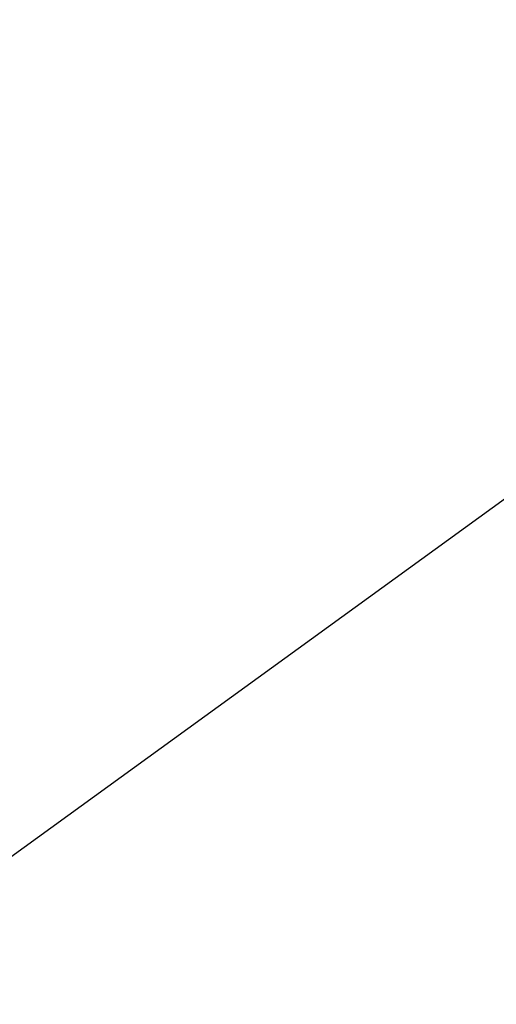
# Model space of a CAD drawing. Header units: metres. Extents: x 63115 to 703450, y -261936 to -53969.
# Tile 148 of 197: x 167516 to 167690, y -128308 to -127948. Entities that reach past the tile are written whole.
import ezdxf

# ---------------------------------------------------------------- set-up
doc = ezdxf.new("R2010")
doc.units = ezdxf.units.M
doc.layers.get('0').update_dxf_attribs({"true_color": 0x83b7c5})
doc.layers.add('_03-PROJECTION', color=1, linetype='Continuous')
doc.styles.add('NIOstandard', font='arial.ttf')
doc.dimstyles.new('NIO-5-KLEIN', dxfattribs={"dimtxt": 10, "dimasz": 1, "dimexe": 2, "dimexo": 5, "dimgap": 1, "dimtad": 1, "dimdec": 0, "dimzin": 0, "dimdsep": 46, "dimtxsty": 'NIOstandard', "dimblk1": 'MAATSTR', "dimblk2": 'MAATSTR', "dimsah": 1, "dimcen": 0, "dimdle": 1.5, "dimse1": 1, "dimse2": 1, "dimclrd": 7, "dimclre": 256, "dimclrt": 256, "dimazin": 0, "dimtfac": 1, "dimtdec": 0, "dimtofl": 0, "dimtmove": 1, "dimatfit": 2, "dimldrblk": 'MAATSTR', "dimfxl": 1, "dimtvp": 1, "dimtolj": 1, "dimtzin": 0, "dimarcsym": 0})

# ---------------------------------------------------------------- blocks, each defined once
blk = doc.blocks.new('MAATSTR')
at = {"linetype": 'Continuous'}
for p, q in [((0, 5), (0, -5)), ((-4.1667, 0), (4.1667, 0))]:
    blk.add_line(p, q, dxfattribs=at)
at = {"linetype": 'Continuous', "const_width": 1.5}
blk.add_lwpolyline([(-0.75, 0, 1), (0.75, 0, 1)], format="xyb", close=True, dxfattribs=at)

msp = doc.modelspace()

# ---------------------------------------------------------------- linework, layer by layer
at = {"layer": '_03-PROJECTION'}
msp.add_ellipse((160931.8, -130410.61), major_axis=(-6500, 0), ratio=0.638462, start_param=5.35272, end_param=10.194284, dxfattribs=at)

# ---------------------------------------------------------------- leaders
msp.add_leader([(166312.33, -129123.7), (167900.03, -127973.2), (168112.48, -127973.2)], dimstyle='NIO-5-KLEIN', override={"dimasz": 100, "dimldrblk": 'Dot'}, dxfattribs=at)

doc.saveas('drawing.dxf')
